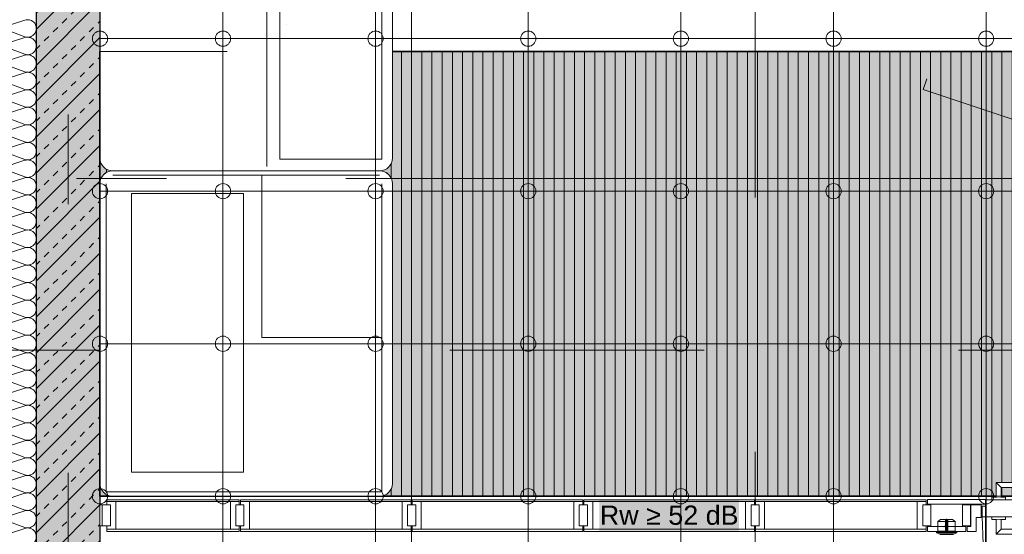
# Model space of a CAD drawing. Header units: metres. Extents: x -45 to 152, y -127 to 99.
# Tile 22 of 256: x -39.34 to -35.47, y -18.27 to -16.25. Entities that reach past the tile are written whole.
import ezdxf

# ---------------------------------------------------------------- set-up
doc = ezdxf.new("R2010")
doc.units = ezdxf.units.M
doc.header["$PDMODE"] = 1
doc.header["$PDSIZE"] = -2
for name, pattern in [('Achsen 01', [5.291531, 3.175, -1.058062, 0.352704, -0.705764]), ('gestrichelt - 01', [2, 1, -1]), ('ISO-07 Punktiert', [0.889, 0.127, -0.762]), ('Raster 01', [2, 1, -1]), ('VW-01 Strichlinie kurz', [2, 1, -1])]:
    doc.linetypes.add(name, pattern=pattern)
doc.layers.get('0').update_dxf_attribs({"lineweight": 25})
for name, color, linetype, lineweight, true_color in [('013_Beton und Stahlbetonarbeiten-000 Sichtbeton-331 tragende Au', 5, 'Continuous', 5, 0x0000ff), ('014_Fassadenarbeiten-330 mineralische Dämmung', 7, 'Continuous', 9, 0x666666), ('031_Metallbauarbeiten-350 Lamellendecke DS', 7, 'Continuous', 35, 0x666666), ('ACTES-Einrichtung Aufsicht.', 7, 'Continuous', 9, 0xa6a6a6), ('AV1-Achsen', 1, 'Achsen 01', 18, 0xff0000), ('AV1-Bewegungsfläche', 7, 'gestrichelt - 01', 9, 0xd9d9d9), ('AV1-Raster', 7, 'Raster 01', 9, 0xa6a6a6)]:
    doc.layers.add(name, color=color, linetype=linetype, lineweight=lineweight, true_color=true_color)
for name, color, linetype, lineweight in [('013_Beton und Stahlbetonarbeiten-000 Unterzüge', 7, 'ISO-07 Punktiert', 13), ('013_Beton und Stahlbetonarbeiten-330 Außenwände', 7, 'Continuous', 25), ('027_Tischlerarbeiten-340 Innentüren', 7, 'Continuous', 9), ('036_Bodenbelagarbeiten-350 Doppelbodenelement', 7, 'Continuous', 9), ('_1.35m (3D)', 7, 'Continuous', 9), ('_GRU (2D)', 7, 'Continuous', 9), ('_OG 2 (2D)', 7, 'Continuous', 9), ('_OG 2 - DS (2D)', 7, 'Continuous', 9), ('AV1-Akustikvorgaben-Trennwände', 7, 'Continuous', 5), ('AV1-Schnitt Achsen', 7, 'Achsen 01', 18), ('Bemaßung-Bemaßung', 7, 'Continuous', 9), ('Keine', 7, 'Continuous', 9)]:
    doc.layers.add(name, color=color, linetype=linetype, lineweight=lineweight)
doc.layers.get('0').freeze()
doc.styles.add('Arial', font='arial.ttf')
doc.dimstyles.new('COE 50', dxfattribs={"dimtxt": 126.090495, "dimasz": 0.001414, "dimexe": 0.001, "dimexo": 0.01, "dimgap": 0.001, "dimtad": 1, "dimdec": 3, "dimtxsty": 'Arial', "dimblk": 'VW_SLASH-4', "dimblk1": 'VW_SLASH-4', "dimblk2": 'VW_SLASH-4', "dimcen": 0, "dimadec": 3, "dimazin": 0, "dimtfac": 0.8, "dimtdec": 3, "dimtix": 1, "dimtmove": 0, "dimatfit": 0, "dimldrblk": 'VW_SLASH-3', "dimfxl": 0.002, "dimfxlon": 1, "dimfrac": 2, "dimtolj": 1, "dimarcsym": 0})

# ---------------------------------------------------------------- blocks, each defined once
blk = doc.blocks.new('Group-2')
at = {"layer": 'AV1-Raster'}
for p, q in [((-37.8, -22.95), (-37.8, 1.35)), ((-36.45, -22.95), (-36.45, 1.35)), ((1.35, -17.55), (-40.5, -17.55))]:
    blk.add_line(p, q, dxfattribs=at)
blk = doc.blocks.new('1.35m (3D)')
at = {"layer": 'AV1-Raster', "color": 7}
blk.add_blockref('Group-2', (0, 0), dxfattribs=at)
blk = doc.blocks.new('OG 2 - DS (2D)')
at = {"layer": '031_Metallbauarbeiten-350 Lamellendecke DS', "linetype": 'Continuous', "lineweight": 0, "transparency": 33554508}
for color in [254, 190]:
    blk.add_hatch(color=color, dxfattribs=at).paths.add_polyline_path([(-39.025, -16.375), (-23.075, -16.375), (-23.075, -18.125), (-39.025, -18.125)])
at = {"layer": '031_Metallbauarbeiten-350 Lamellendecke DS', "linetype": 'Continuous', "lineweight": 9, "transparency": 33554508}
h = blk.add_hatch(dxfattribs=at)
h.set_pattern_fill('Lamellendecke', color=252, style=0, pattern_type=2)
h.set_pattern_definition([(90, (0, 0), (0.04, 0), [])])
h.paths.add_polyline_path([(-39.025, -16.375), (-23.075, -16.375), (-23.075, -18.125), (-39.025, -18.125)])
at = {"layer": '031_Metallbauarbeiten-350 Lamellendecke DS', "flags": 128}
blk.add_lwpolyline([(-39.025, -16.375), (-23.075, -16.375), (-23.075, -18.125), (-39.025, -18.125)], close=True, dxfattribs=at)
at = {"layer": '031_Metallbauarbeiten-350 Lamellendecke DS', "color": 251, "linetype": 'Continuous', "lineweight": 35, "transparency": 33554687, "flags": 128}
blk.add_lwpolyline([(-39.025, -16.375), (-23.075, -16.375), (-23.075, -18.125), (-39.025, -18.125)], close=True, dxfattribs=at)
blk = doc.blocks.new('Group-94')
at = {"color": 255, "transparency": 33554559}
blk.add_wipeout([(-38.975, -16.845), (-38.9848, -16.846), (-38.9941, -16.8488), (-39.0028, -16.8534), (-39.0104, -16.8596), (-39.0166, -16.8672), (-39.0212, -16.8759), (-39.024, -16.8852), (-39.025, -16.895), (-39.025, -18.075), (-39.024, -18.0848), (-39.0212, -18.0941), (-39.0166, -18.1028), (-39.0104, -18.1104), (-39.0028, -18.1166), (-38.9941, -18.1212), (-38.9848, -18.124), (-38.975, -18.125), (-37.9258, -18.125), (-37.9161, -18.124), (-37.9067, -18.1212), (-37.8981, -18.1166), (-37.8905, -18.1104), (-37.8843, -18.1028), (-37.8797, -18.0941), (-37.8768, -18.0848), (-37.8758, -18.075), (-37.8758, -16.895), (-37.8768, -16.8852), (-37.8797, -16.8759), (-37.8843, -16.8672), (-37.8905, -16.8596), (-37.8981, -16.8534), (-37.9067, -16.8488), (-37.9161, -16.846), (-37.9258, -16.845)], dxfattribs=at).dxf.layer = 'ACTES-Einrichtung Aufsicht.'
at = {"layer": 'ACTES-Einrichtung Aufsicht.'}
blk.add_line((-39.025, -18.075), (-39.025, -16.895), dxfattribs=at)
at = {"layer": 'ACTES-Einrichtung Aufsicht.', "flags": 128}
blk.add_lwpolyline([(-38.975, -16.845, 0.414214), (-39.025, -16.895), (-39.025, -18.075, 0.414214), (-38.975, -18.125), (-37.9258, -18.125, 0.414214), (-37.8758, -18.075), (-37.8758, -16.895, 0.414214), (-37.9258, -16.845)], format="xyb", close=True, dxfattribs=at)
at = {"color": 255, "transparency": 33554559}
blk.add_wipeout([(-39.001, -18.108), (-39.001, -16.862), (-37.9177, -16.862), (-37.9177, -18.108)], dxfattribs=at).dxf.layer = 'ACTES-Einrichtung Aufsicht.'
at = {"layer": 'ACTES-Einrichtung Aufsicht.', "flags": 128}
blk.add_lwpolyline([(-39.001, -18.108), (-39.001, -16.862), (-37.9177, -16.862), (-37.9177, -18.108)], close=True, dxfattribs=at)
at = {"color": 255, "transparency": 33554559}
for points in [[(-39.025, -16.895), (-39.024, -16.8852), (-39.0212, -16.8759), (-39.0166, -16.8672), (-39.0104, -16.8596), (-39.0028, -16.8534), (-38.9941, -16.8488), (-38.9848, -16.846), (-38.975, -16.845), (-38.975, -16.895)], [(-38.3888, -17.501), (-38.3888, -16.862), (-37.9177, -16.862), (-37.9177, -17.501)], [(-38.9018, -18.0305), (-38.9018, -16.9338), (-38.4608, -16.9338), (-38.4608, -18.0305)]]:
    blk.add_wipeout(points, dxfattribs=at).dxf.layer = 'ACTES-Einrichtung Aufsicht.'
at = {"layer": 'ACTES-Einrichtung Aufsicht.', "flags": 128}
for points in [[(-38.3888, -17.501), (-38.3888, -16.862), (-37.9177, -16.862), (-37.9177, -17.501)], [(-38.9018, -18.0305), (-38.9018, -16.9338), (-38.4608, -16.9338), (-38.4608, -18.0305)]]:
    blk.add_lwpolyline(points, close=True, dxfattribs=at)
at = {"layer": 'ACTES-Einrichtung Aufsicht.'}
blk.add_arc((-38.975, -16.895), 0.05, 90, 180, dxfattribs=at)
at = {"color": 255, "transparency": 33554559}
blk.add_wipeout([(-37.9258, -16.845), (-37.9161, -16.846), (-37.9067, -16.8488), (-37.8981, -16.8534), (-37.8905, -16.8596), (-37.8843, -16.8672), (-37.8797, -16.8759), (-37.8768, -16.8852), (-37.8758, -16.895), (-37.9258, -16.895)], dxfattribs=at).dxf.layer = 'ACTES-Einrichtung Aufsicht.'
at = {"layer": 'ACTES-Einrichtung Aufsicht.'}
blk.add_line((-37.8758, -16.895), (-37.8758, -18.075), dxfattribs=at)
blk.add_arc((-37.9258, -16.895), 0.05, 0, 90, dxfattribs=at)
at = {"color": 255, "transparency": 33554559}
blk.add_wipeout([(-38.975, -16.172), (-38.9848, -16.173), (-38.9941, -16.1758), (-39.0028, -16.1804), (-39.0104, -16.1866), (-39.0166, -16.1942), (-39.0212, -16.2029), (-39.024, -16.2122), (-39.025, -16.222), (-39.025, -16.795), (-39.024, -16.8048), (-39.0212, -16.8141), (-39.0166, -16.8228), (-39.0104, -16.8304), (-39.0028, -16.8366), (-38.9941, -16.8412), (-38.9848, -16.844), (-38.975, -16.845), (-37.9258, -16.845), (-37.9161, -16.844), (-37.9067, -16.8412), (-37.8981, -16.8366), (-37.8905, -16.8304), (-37.8843, -16.8228), (-37.8797, -16.8141), (-37.8768, -16.8048), (-37.8758, -16.795), (-37.8758, -16.222), (-37.8768, -16.2122), (-37.8797, -16.2029), (-37.8843, -16.1942), (-37.8905, -16.1866), (-37.8981, -16.1804), (-37.9067, -16.1758), (-37.9161, -16.173), (-37.9258, -16.172)], dxfattribs=at).dxf.layer = 'ACTES-Einrichtung Aufsicht.'
at = {"layer": 'ACTES-Einrichtung Aufsicht.'}
blk.add_line((-38.3698, -16.828), (-38.3698, -16.189), dxfattribs=at)
at = {"layer": 'ACTES-Einrichtung Aufsicht.', "flags": 128}
blk.add_lwpolyline([(-38.975, -16.172, 0.414214), (-39.025, -16.222), (-39.025, -16.795, 0.414214), (-38.975, -16.845), (-37.9258, -16.845, 0.414214), (-37.8758, -16.795), (-37.8758, -16.222, 0.414214), (-37.9258, -16.172)], format="xyb", close=True, dxfattribs=at)
at = {"color": 255, "transparency": 33554559}
blk.add_wipeout([(-38.3187, -16.799), (-38.3187, -16.218), (-37.9177, -16.218), (-37.9177, -16.799)], dxfattribs=at).dxf.layer = 'ACTES-Einrichtung Aufsicht.'
at = {"layer": 'ACTES-Einrichtung Aufsicht.'}
blk.add_line((-38.2906, -16.2705), (-38.2908, -16.2705), dxfattribs=at)
at = {"layer": 'ACTES-Einrichtung Aufsicht.', "flags": 128}
blk.add_lwpolyline([(-38.3187, -16.799), (-38.3187, -16.218), (-37.9177, -16.218), (-37.9177, -16.799)], close=True, dxfattribs=at)
blk = doc.blocks.new('Group-95')
at = {"layer": 'AV1-Bewegungsfläche', "color": 9, "flags": 128}
blk.add_lwpolyline([(-33.8668, -17.1674), (-33.5499, -16.2189, 0.063875), (-34.4696, -15.7745, 0.008083), (-34.592, -15.7358, 0.055453), (-35.4654, -15.5771), (-35.7221, -16.3246), (-35.7891, -16.5251)], format="xyb", close=True, dxfattribs=at)
blk = doc.blocks.new('Group-101')
at = {"layer": 'ACTES-Einrichtung Aufsicht.'}
blk.add_blockref('Group-95', (0, 0), dxfattribs=at)
at = {"layer": 'ACTES-Einrichtung Aufsicht.', "color": 7}
blk.add_blockref('Group-94', (0, 0), dxfattribs=at)
blk = doc.blocks.new('Group-184')
at = {"layer": '014_Fassadenarbeiten-330 mineralische Dämmung', "transparency": 33554687, "flags": 128}
for points in [[(-18.317, 39.32, 1.372583), (-18.2514, 39.32), (-18.2803, 39.41, -1.372995)], [(-18.2148, 39.41), (-18.248, 39.32, 1.372583), (-18.1825, 39.32), (-18.2114, 39.41, -1.372995)], [(-18.1458, 39.41), (-18.1791, 39.32, 1.372583), (-18.1135, 39.32), (-18.1424, 39.41, -1.372995)], [(-18.0769, 39.41), (-18.1101, 39.32, 1.372583), (-18.0446, 39.32), (-18.0735, 39.41, -1.372995)], [(-18.0079, 39.41), (-18.0412, 39.32, 1.372583), (-17.9756, 39.32), (-18.0046, 39.41, -1.372995)], [(-17.939, 39.41), (-17.9723, 39.32, 1.372583), (-17.9067, 39.32), (-17.9356, 39.41, -1.372995)], [(-17.87, 39.41), (-17.9033, 39.32, 1.372583), (-17.8377, 39.32), (-17.8667, 39.41, -1.372995)], [(-17.8011, 39.41), (-17.8344, 39.32, 1.372583), (-17.7688, 39.32), (-17.7977, 39.41, -1.372995)], [(-17.7322, 39.41), (-17.7654, 39.32, 1.372583), (-17.6999, 39.32), (-17.7288, 39.41, -1.372995)], [(-17.6632, 39.41), (-17.6965, 39.32, 1.372583), (-17.6309, 39.32), (-17.6598, 39.41, -1.372995)], [(-17.5943, 39.41), (-17.6275, 39.32, 1.372583), (-17.562, 39.32), (-17.5909, 39.41, -1.372995)], [(-17.5253, 39.41), (-17.5586, 39.32, 1.372583), (-17.493, 39.32), (-17.5219, 39.41, -1.372995)], [(-17.4564, 39.41), (-17.4896, 39.32, 1.372583), (-17.4241, 39.32), (-17.453, 39.41, -1.372995)], [(-17.3874, 39.41), (-17.4207, 39.32, 1.372583), (-17.3551, 39.32), (-17.3841, 39.41, -1.372995)], [(-17.3185, 39.41), (-17.3518, 39.32, 1.372583), (-17.2862, 39.32), (-17.3151, 39.41, -1.372995)], [(-17.2495, 39.41), (-17.2828, 39.32, 1.372583), (-17.2172, 39.32), (-17.2462, 39.41, -1.372995)], [(-17.1806, 39.41), (-17.2139, 39.32, 1.372583), (-17.1483, 39.32), (-17.1772, 39.41, -1.372995)], [(-17.1116, 39.41), (-17.1449, 39.32, 1.372583), (-17.0793, 39.32), (-17.1083, 39.41, -1.372995)], [(-17.0427, 39.41), (-17.076, 39.32, 1.372583), (-17.0104, 39.32), (-17.0393, 39.41, -1.372995)], [(-16.9738, 39.41), (-17.007, 39.32, 1.372583), (-16.9415, 39.32), (-16.9704, 39.41, -1.372995)], [(-16.9048, 39.41), (-16.9381, 39.32, 1.372583), (-16.8725, 39.32), (-16.9014, 39.41, -1.372995)], [(-16.8359, 39.41), (-16.8691, 39.32, 1.372583), (-16.8036, 39.32), (-16.8325, 39.41, -1.372995)], [(-16.7669, 39.41), (-16.8002, 39.32, 1.372583), (-16.7346, 39.32), (-16.7635, 39.41, -1.372995)], [(-16.698, 39.41), (-16.7313, 39.32, 1.372583), (-16.6657, 39.32), (-16.6946, 39.41, -1.372995)], [(-16.629, 39.41), (-16.6623, 39.32, 1.372583), (-16.5967, 39.32), (-16.6257, 39.41, -1.372995)], [(-16.5601, 39.41), (-16.5934, 39.32, 1.372583), (-16.5278, 39.32), (-16.5567, 39.41, -1.372995)], [(-16.4911, 39.41), (-16.5244, 39.32, 1.372583), (-16.4588, 39.32), (-16.4878, 39.41, -1.372995)], [(-16.4222, 39.41), (-16.4555, 39.32, 1.372583), (-16.3899, 39.32), (-16.4188, 39.41, -1.372995)], [(-16.3533, 39.41), (-16.3865, 39.32, 1.372583), (-16.321, 39.32), (-16.3499, 39.41, -1.372995)], [(-16.4555, 39.32, 0.324435), (-16.4429, 39.2816, 0.324435), (-16.4025, 39.2816, 0.324435), (-16.3899, 39.32), (-16.4188, 39.41, -0.324488)], [(-16.3533, 39.41), (-16.3865, 39.32, 0.324435), (-16.374, 39.2816, 0.324435), (-16.3335, 39.2816, 0.324435), (-16.321, 39.32), (-16.3499, 39.41, -0.324488)], [(-16.2843, 39.41), (-16.3176, 39.32, 0.324435), (-16.305, 39.2816, 0.324435), (-16.2646, 39.2816, 0.324435), (-16.252, 39.32), (-16.2809, 39.41, -0.324488)]]:
    blk.add_lwpolyline(points, format="xyb", dxfattribs=at)
blk = doc.blocks.new('Group-185')
at = {"layer": '014_Fassadenarbeiten-330 mineralische Dämmung', "transparency": 33554687}
blk.add_blockref('Group-184', (0, 0), dxfattribs=at)
blk = doc.blocks.new('Parametric Object-24')
at = {"layer": '014_Fassadenarbeiten-330 mineralische Dämmung', "color": 7, "transparency": 33554687}
blk.add_blockref('Group-185', (0, 0), dxfattribs=at)
at = {"layer": '014_Fassadenarbeiten-330 mineralische Dämmung', "color": 0, "flags": 1}
for tag in ['IFC_UUID', 'instanceID', 'prm0_name', 'prm0_type', 'prm0_value', 'prm1_name', 'prm1_type', 'prm1_value', 'prm2_name', 'prm2_type', 'prm2_value', 'prm3_name', 'prm3_type', 'prm3_value', 'prm4_name', 'prm4_type', 'prm4_value', 'prm5_name', 'prm5_type', 'prm5_value', 'prm6_name', 'prm6_type', 'prm6_value']:
    blk.add_attdef(tag, (-39.4631, -21.9098), '', height=0.00018, dxfattribs=at)
blk = doc.blocks.new('VW_SLASH-4')
at = {"color": 0, "linetype": 'ByBlock', "lineweight": -2, "transparency": 16777216}
blk.add_line((0, 0), (-1, 0), dxfattribs=at)
at = {"color": 0, "linetype": 'Continuous', "lineweight": 15, "transparency": 16777216, "flags": 128}
blk.add_lwpolyline([(0.5, 0.5), (-0.5, -0.5)], dxfattribs=at)
blk = doc.blocks.new('*D682')
at = {"layer": 'Bemaßung-Bemaßung', "color": 0, "linetype": 'Continuous', "lineweight": -2}
for p, q in [((-40.225, -18.275), (-40.375, -18.275)), ((-40.325, -18.3457), (-40.325, -21.4043)), ((-40.225, -21.475), (-40.375, -21.475))]:
    blk.add_line(p, q, dxfattribs=at)
at = {"layer": 'Defpoints', "color": 0}
for p in [(-38.95, -18.275), (-40.325, -21.475), (-39.025, -21.475)]:
    blk.add_point(p, dxfattribs=at)
at = {"layer": 'Bemaßung-Bemaßung', "color": 0, "lineweight": -2, "xscale": 0.070693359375, "yscale": 0.070693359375, "zscale": 0.070693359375}
for p, rotation in [((-40.325, -18.275), 90), ((-40.325, -21.475), 270)]:
    blk.add_blockref('VW_SLASH-4', p, dxfattribs=dict(at, rotation=rotation))
at = {"layer": 'Bemaßung-Bemaßung', "color": 0, "insert": (-40.4356, -19.875), "char_height": 0.10087, "attachment_point": 5, "rotation": 90, "style": 'Arial'}
blk.add_mtext('\\A1;3,20', dxfattribs=at)
blk = doc.blocks.new('VW_SLASH-3')
at = {"color": 0, "linetype": 'ByBlock', "lineweight": -2, "transparency": 16777216}
blk.add_line((0, 0), (-1, 0), dxfattribs=at)
at = {"color": 0, "linetype": 'Continuous', "lineweight": 15, "transparency": 16777216, "flags": 128}
blk.add_lwpolyline([(0.5, 0.5), (-0.5, -0.5)], dxfattribs=at)
blk = doc.blocks.new('Group-661')
at = {"color": 255, "lineweight": 13}
blk.add_wipeout([(-35.5568, -18.2065), (-35.5575, -18.2058), (-35.5575, -18.1652), (-35.5568, -18.1645), (-35.5425, -18.1645), (-35.5425, -18.1392), (-35.5418, -18.1385), (-34.5022, -18.1385), (-34.5015, -18.1392), (-34.5015, -18.1645), (-34.4872, -18.1645), (-34.4865, -18.1652), (-34.4865, -18.2058), (-34.4872, -18.2065)], dxfattribs=at).dxf.layer = '027_Tischlerarbeiten-340 Innentüren'
at = {"layer": '027_Tischlerarbeiten-340 Innentüren', "color": 7, "lineweight": 13, "flags": 128}
blk.add_lwpolyline([(-35.5568, -18.2065), (-35.5575, -18.2058), (-35.5575, -18.1652), (-35.5568, -18.1645), (-35.5425, -18.1645), (-35.5425, -18.1392), (-35.5418, -18.1385), (-34.5022, -18.1385), (-34.5015, -18.1392), (-34.5015, -18.1645), (-34.4872, -18.1645), (-34.4865, -18.1652), (-34.4865, -18.2058), (-34.4872, -18.2065)], close=True, dxfattribs=at)
blk = doc.blocks.new('Group-662')
at = {"color": 255, "linetype": 'Continuous', "lineweight": 13}
for points in [[(-35.519, -18.1385), (-35.466, -18.1385), (-35.466, -18.129), (-35.519, -18.129)], [(-35.519, -18.2065), (-35.466, -18.2065), (-35.466, -18.216), (-35.519, -18.216)]]:
    blk.add_wipeout(points, dxfattribs=at).dxf.layer = '027_Tischlerarbeiten-340 Innentüren'
at = {"layer": '027_Tischlerarbeiten-340 Innentüren', "color": 8, "linetype": 'Continuous', "lineweight": 13, "flags": 128}
for points in [[(-35.519, -18.1385), (-35.466, -18.1385), (-35.466, -18.129), (-35.519, -18.129)], [(-35.519, -18.2065), (-35.466, -18.2065), (-35.466, -18.216), (-35.519, -18.216)]]:
    blk.add_lwpolyline(points, close=True, dxfattribs=at)
at = {"color": 255, "linetype": 'Continuous', "lineweight": 13}
for points in [[(-35.4825, -18.1286), (-35.4825, -18.0905), (-35.3625, -18.0905), (-35.3625, -18.0705), (-35.5025, -18.0705), (-35.5025, -18.1286)], [(-35.4825, -18.2165), (-35.4825, -18.2545), (-35.3625, -18.2545), (-35.3625, -18.2745), (-35.5025, -18.2745), (-35.5025, -18.2165)]]:
    blk.add_wipeout(points, dxfattribs=at).dxf.layer = '027_Tischlerarbeiten-340 Innentüren'
at = {"layer": '027_Tischlerarbeiten-340 Innentüren', "color": 8, "linetype": 'Continuous', "lineweight": 13}
for p, q in [((-35.5025, -18.0705), (-35.4825, -18.0905)), ((-35.5025, -18.2745), (-35.4825, -18.2545))]:
    blk.add_line(p, q, dxfattribs=at)
at = {"layer": '027_Tischlerarbeiten-340 Innentüren', "color": 8, "linetype": 'Continuous', "lineweight": 13, "flags": 128}
for points in [[(-35.4825, -18.1286), (-35.4825, -18.0905), (-35.3625, -18.0905), (-35.3625, -18.0705), (-35.5025, -18.0705), (-35.5025, -18.1286)], [(-35.4825, -18.2165), (-35.4825, -18.2545), (-35.3625, -18.2545), (-35.3625, -18.2745), (-35.5025, -18.2745), (-35.5025, -18.2165)]]:
    blk.add_lwpolyline(points, dxfattribs=at)
blk = doc.blocks.new('Group-663')
at = {"layer": '027_Tischlerarbeiten-340 Innentüren', "color": 8, "lineweight": 13}
for p, q in [((-35.702, -18.2242), (-35.731, -18.2242)), ((-35.6958, -18.2152), (-35.6983, -18.2152)), ((-35.663, -18.2242), (-35.692, -18.2242)), ((-35.657, -18.267), (-35.737, -18.267))]:
    blk.add_line(p, q, dxfattribs=at)
at = {"layer": '027_Tischlerarbeiten-340 Innentüren', "color": 8, "lineweight": 13, "flags": 128}
for points in [[(-35.663, -18.2622), (-35.663, -18.2242), (-35.6735, -18.216), (-35.7205, -18.216), (-35.731, -18.2242), (-35.731, -18.2622)], [(-35.6988, -18.2425), (-35.6988, -18.242), (-35.6953, -18.242), (-35.6953, -18.2425)]]:
    blk.add_lwpolyline(points, dxfattribs=at)
for points in [[(-35.6577, -18.2685, 0.251782), (-35.657, -18.2672), (-35.657, -18.264, 0.414214), (-35.658, -18.263), (-35.736, -18.263, 0.414214), (-35.737, -18.264), (-35.737, -18.267), (-35.737, -18.2672, 0.251782), (-35.7363, -18.2685, 0.11612), (-35.724, -18.273), (-35.67, -18.273, 0.11612)], [(-35.723, -18.273), (-35.723, -18.2735, 0.414214), (-35.7215, -18.275, 0.040816), (-35.6725, -18.275, 0.414214), (-35.671, -18.2735), (-35.671, -18.273)]]:
    blk.add_lwpolyline(points, format="xyb", close=True, dxfattribs=at)
at = {"color": 255, "lineweight": 13}
blk.add_wipeout([(-35.7323, -18.263), (-35.7323, -18.2622), (-35.6618, -18.2622), (-35.6618, -18.263)], dxfattribs=at).dxf.layer = '027_Tischlerarbeiten-340 Innentüren'
at = {"layer": '027_Tischlerarbeiten-340 Innentüren', "color": 8, "lineweight": 13}
for p, q in [((-35.692, -18.257), (-35.692, -18.216)), ((-35.701, -18.258), (-35.693, -18.258)), ((-35.6995, -18.2622), (-35.6995, -18.261)), ((-35.6995, -18.261), (-35.6945, -18.261)), ((-35.6945, -18.2622), (-35.6995, -18.2622)), ((-35.6992, -18.262), (-35.6992, -18.262)), ((-35.6985, -18.2627), (-35.6979, -18.2617)), ((-35.698, -18.2608), (-35.6983, -18.2605)), ((-35.696, -18.2605), (-35.6983, -18.2605)), ((-35.698, -18.2608), (-35.698, -18.2609)), ((-35.698, -18.2608), (-35.698, -18.2608)), ((-35.6979, -18.2617), (-35.697, -18.2614)), ((-35.6971, -18.2617), (-35.6972, -18.2615)), ((-35.6972, -18.2626), (-35.6971, -18.2617)), ((-35.6972, -18.2629), (-35.6972, -18.2626)), ((-35.6968, -18.2626), (-35.6972, -18.2626)), ((-35.6971, -18.2617), (-35.6969, -18.2617)), ((-35.697, -18.2614), (-35.6961, -18.2617)), ((-35.6969, -18.2617), (-35.6968, -18.2615)), ((-35.6969, -18.2617), (-35.6968, -18.2622)), ((-35.6968, -18.2622), (-35.6968, -18.2626)), ((-35.6968, -18.2626), (-35.6968, -18.2629)), ((-35.6961, -18.2617), (-35.6955, -18.2627)), ((-35.6958, -18.2605), (-35.696, -18.2608)), ((-35.6958, -18.2605), (-35.696, -18.2605)), ((-35.696, -18.2608), (-35.696, -18.2609)), ((-35.6945, -18.261), (-35.6945, -18.2622))]:
    blk.add_line(p, q, dxfattribs=at)
at = {"layer": '027_Tischlerarbeiten-340 Innentüren', "color": 8, "lineweight": 13, "flags": 128}
blk.add_lwpolyline([(-35.702, -18.216), (-35.702, -18.257, 0.414214), (-35.701, -18.258)], format="xyb", dxfattribs=at)
for points in [[(-35.6983, -18.2605), (-35.6983, -18.2605), (-35.6983, -18.2605), (-35.6983, -18.2605), (-35.6983, -18.2605), (-35.6983, -18.2152), (-35.6983, -18.2152), (-35.698, -18.215), (-35.697, -18.215), (-35.696, -18.215), (-35.6958, -18.2152), (-35.6958, -18.2152), (-35.6958, -18.2605), (-35.6958, -18.2605), (-35.6958, -18.2605), (-35.6958, -18.2605), (-35.6958, -18.2605)], [(-35.698, -18.2608), (-35.698, -18.2608), (-35.698, -18.2608), (-35.698, -18.215), (-35.698, -18.215), (-35.698, -18.215), (-35.698, -18.215), (-35.698, -18.215)], [(-35.696, -18.2608), (-35.696, -18.2608), (-35.696, -18.2608), (-35.696, -18.215), (-35.696, -18.215), (-35.696, -18.215), (-35.696, -18.215), (-35.696, -18.215)], [(-35.7323, -18.263), (-35.7323, -18.2622), (-35.6618, -18.2622), (-35.6618, -18.263)]]:
    blk.add_lwpolyline(points, dxfattribs=at)
blk.add_lwpolyline([(-35.6948, -18.2425), (-35.7045, -18.2425, 0.080609), (-35.7055, -18.2427), (-35.7078, -18.2434), (-35.7073, -18.2448), (-35.705, -18.2441, -0.080609), (-35.7045, -18.244), (-35.6948, -18.244)], format="xyb", close=True, dxfattribs=at)
at = {"layer": '027_Tischlerarbeiten-340 Innentüren', "color": 8, "lineweight": 13}
for centre, radius, start, end in [((-35.697, -18.2579), 0.005, 240, 267.6857), ((-35.6981, -18.2609), 0.000104, 269.9984, 359.9995), ((-35.697, -18.2579), 0.005, 272.3142, 300), ((-35.6959, -18.2609), 0.000104, 180.0005, 269.998), ((-35.693, -18.257), 0.001, 270, 0)]:
    blk.add_arc(centre, radius, start, end, dxfattribs=at)
blk = doc.blocks.new('Group-672')
at = {"layer": '027_Tischlerarbeiten-340 Innentüren', "color": 7}
blk.add_blockref('Group-661', (0, 0), dxfattribs=at)
at = {"color": 255, "linetype": 'Continuous', "lineweight": 5, "transparency": 33554687}
for points in [[(-38.9627, -18.255), (-38.9977, -18.255), (-38.9977, -18.145), (-38.9627, -18.145)], [(-37.8023, -18.255), (-37.8373, -18.255), (-37.8373, -18.145), (-37.8023, -18.145)], [(-36.4523, -18.145), (-37.1229, -18.145), (-37.1229, -18.139), (-36.4523, -18.139)], [(-36.4523, -18.263), (-37.1229, -18.263), (-37.1229, -18.255), (-36.4523, -18.255)]]:
    blk.add_wipeout(points, dxfattribs=at).dxf.layer = '027_Tischlerarbeiten-340 Innentüren'
at = {"color": 255, "linetype": 'Continuous', "lineweight": 13, "transparency": 33554687}
blk.add_wipeout([(-35.603, -18.241), (-35.635, -18.241), (-35.635, -18.159), (-35.603, -18.159)], dxfattribs=at).dxf.layer = '027_Tischlerarbeiten-340 Innentüren'
at = {"layer": '027_Tischlerarbeiten-340 Innentüren', "color": 7, "linetype": 'Continuous', "lineweight": 5, "transparency": 33554687, "flags": 128}
for points in [[(-38.9627, -18.255), (-38.9977, -18.255), (-38.9977, -18.145), (-38.9627, -18.145)], [(-37.8023, -18.255), (-37.8373, -18.255), (-37.8373, -18.145), (-37.8023, -18.145)], [(-36.4523, -18.145), (-37.1229, -18.145), (-37.1229, -18.139), (-36.4523, -18.139)], [(-36.4523, -18.263), (-37.1229, -18.263), (-37.1229, -18.255), (-36.4523, -18.255)]]:
    blk.add_lwpolyline(points, close=True, dxfattribs=at)
at = {"layer": '027_Tischlerarbeiten-340 Innentüren', "color": 7, "linetype": 'Continuous', "lineweight": 13, "transparency": 33554687, "flags": 128}
blk.add_lwpolyline([(-35.603, -18.241), (-35.635, -18.241), (-35.635, -18.159), (-35.603, -18.159)], close=True, dxfattribs=at)
at = {"layer": '027_Tischlerarbeiten-340 Innentüren', "color": 8}
blk.add_blockref('Group-662', (0, 0), dxfattribs=at)
at = {"color": 255, "linetype": 'Continuous', "lineweight": 5, "transparency": 33554687}
for points in [[(-37.8023, -18.145), (-38.4727, -18.145), (-38.4727, -18.139), (-37.8023, -18.139)], [(-36.4523, -18.255), (-36.4873, -18.255), (-36.4873, -18.145), (-36.4523, -18.145)], [(-37.8023, -18.263), (-38.4727, -18.263), (-38.4727, -18.255), (-37.8023, -18.255)]]:
    blk.add_wipeout(points, dxfattribs=at).dxf.layer = '027_Tischlerarbeiten-340 Innentüren'
at = {"color": 255, "linetype": 'Continuous', "lineweight": 13, "transparency": 33554687}
for points in [[(-35.5447, -18.1565), (-35.7725, -18.1565), (-35.7725, -18.1375), (-35.5447, -18.1375)], [(-35.6215, -18.263), (-35.7725, -18.263), (-35.7725, -18.244), (-35.6215, -18.244)]]:
    blk.add_wipeout(points, dxfattribs=at).dxf.layer = '027_Tischlerarbeiten-340 Innentüren'
at = {"layer": '027_Tischlerarbeiten-340 Innentüren', "color": 7, "linetype": 'Continuous', "lineweight": 5, "transparency": 33554687, "flags": 128}
for points in [[(-37.8023, -18.145), (-38.4727, -18.145), (-38.4727, -18.139), (-37.8023, -18.139)], [(-36.4523, -18.255), (-36.4873, -18.255), (-36.4873, -18.145), (-36.4523, -18.145)], [(-37.8023, -18.263), (-38.4727, -18.263), (-38.4727, -18.255), (-37.8023, -18.255)]]:
    blk.add_lwpolyline(points, close=True, dxfattribs=at)
at = {"layer": '027_Tischlerarbeiten-340 Innentüren', "color": 7, "linetype": 'Continuous', "lineweight": 13, "transparency": 33554687, "flags": 128}
for points in [[(-35.5447, -18.1565), (-35.7725, -18.1565), (-35.7725, -18.1375), (-35.5447, -18.1375)], [(-35.6215, -18.263), (-35.7725, -18.263), (-35.7725, -18.244), (-35.6215, -18.244)]]:
    blk.add_lwpolyline(points, close=True, dxfattribs=at)
at = {"layer": '027_Tischlerarbeiten-340 Innentüren', "color": 7}
blk.add_blockref('Group-663', (0, 0), dxfattribs=at)
at = {"color": 255, "linetype": 'Continuous', "lineweight": 5, "transparency": 33554687}
for points in [[(-38.4773, -18.145), (-38.9977, -18.145), (-38.9977, -18.139), (-38.4773, -18.139)], [(-37.7627, -18.255), (-37.7977, -18.255), (-37.7977, -18.145), (-37.7627, -18.145)], [(-36.4129, -18.255), (-36.4479, -18.255), (-36.4479, -18.145), (-36.4129, -18.145)], [(-35.7773, -18.255), (-35.8123, -18.255), (-35.8123, -18.145), (-35.7773, -18.145)], [(-38.4773, -18.263), (-38.9977, -18.263), (-38.9977, -18.255), (-38.4773, -18.255)]]:
    blk.add_wipeout(points, dxfattribs=at).dxf.layer = '027_Tischlerarbeiten-340 Innentüren'
at = {"color": 255, "linetype": 'Continuous', "lineweight": 13, "transparency": 33554687}
blk.add_wipeout([(-35.581, -18.2085), (-35.581, -18.263), (-35.616, -18.263), (-35.616, -18.244), (-35.6025, -18.244), (-35.6025, -18.159), (-35.561, -18.159), (-35.561, -18.2085)], dxfattribs=at).dxf.layer = '027_Tischlerarbeiten-340 Innentüren'
at = {"layer": '027_Tischlerarbeiten-340 Innentüren', "color": 8, "linetype": 'gestrichelt - 01', "lineweight": 13, "transparency": 33554687}
blk.add_line((-35.5447, -18.1375), (-35.5447, -19.3017), dxfattribs=at)
at = {"layer": '027_Tischlerarbeiten-340 Innentüren', "color": 7, "linetype": 'Continuous', "lineweight": 5, "transparency": 33554687, "flags": 128}
for points in [[(-38.4773, -18.145), (-38.9977, -18.145), (-38.9977, -18.139), (-38.4773, -18.139)], [(-37.7627, -18.255), (-37.7977, -18.255), (-37.7977, -18.145), (-37.7627, -18.145)], [(-36.4129, -18.255), (-36.4479, -18.255), (-36.4479, -18.145), (-36.4129, -18.145)], [(-35.7773, -18.255), (-35.8123, -18.255), (-35.8123, -18.145), (-35.7773, -18.145)], [(-38.4773, -18.263), (-38.9977, -18.263), (-38.9977, -18.255), (-38.4773, -18.255)]]:
    blk.add_lwpolyline(points, close=True, dxfattribs=at)
at = {"layer": '027_Tischlerarbeiten-340 Innentüren', "color": 7, "linetype": 'Continuous', "lineweight": 13, "transparency": 33554687, "flags": 128}
blk.add_lwpolyline([(-35.581, -18.2085), (-35.581, -18.263), (-35.616, -18.263), (-35.616, -18.244), (-35.6025, -18.244), (-35.6025, -18.159), (-35.561, -18.159), (-35.561, -18.2085)], close=True, dxfattribs=at)
at = {"layer": '027_Tischlerarbeiten-340 Innentüren', "color": 8, "linetype": 'gestrichelt - 01', "lineweight": 13, "transparency": 33554687}
blk.add_arc((-34.4787, -18.223), 1.0782, 179.0183, 266.8939, dxfattribs=at)
at = {"color": 255, "linetype": 'Continuous', "lineweight": 5, "transparency": 33554687}
for points in [[(-38.4773, -18.255), (-38.5123, -18.255), (-38.5123, -18.145), (-38.4773, -18.145)], [(-35.759, -18.2411), (-35.791, -18.2411), (-35.791, -18.1591), (-35.759, -18.1591)]]:
    blk.add_wipeout(points, dxfattribs=at).dxf.layer = '027_Tischlerarbeiten-340 Innentüren'
at = {"color": 255, "linetype": 'Continuous', "lineweight": 13, "transparency": 33554687}
for points in [[(-38.984, -18.241), (-39.016, -18.241), (-39.016, -18.159), (-38.984, -18.159)], [(-37.784, -18.241), (-37.816, -18.241), (-37.816, -18.159), (-37.784, -18.159)], [(-36.466, -18.241), (-36.466, -18.159), (-36.434, -18.159), (-36.434, -18.241)]]:
    blk.add_wipeout(points, dxfattribs=at).dxf.layer = '027_Tischlerarbeiten-340 Innentüren'
at = {"layer": '027_Tischlerarbeiten-340 Innentüren', "color": 7, "linetype": 'Continuous', "lineweight": 5, "transparency": 33554687, "flags": 128}
for points in [[(-38.4773, -18.255), (-38.5123, -18.255), (-38.5123, -18.145), (-38.4773, -18.145)], [(-35.759, -18.2411), (-35.791, -18.2411), (-35.791, -18.1591), (-35.759, -18.1591)]]:
    blk.add_lwpolyline(points, close=True, dxfattribs=at)
at = {"layer": '027_Tischlerarbeiten-340 Innentüren', "color": 7, "linetype": 'Continuous', "lineweight": 13, "transparency": 33554687, "flags": 128}
for points in [[(-38.984, -18.241), (-39.016, -18.241), (-39.016, -18.159), (-38.984, -18.159)], [(-37.784, -18.241), (-37.816, -18.241), (-37.816, -18.159), (-37.784, -18.159)], [(-36.466, -18.241), (-36.466, -18.159), (-36.434, -18.159), (-36.434, -18.241)]]:
    blk.add_lwpolyline(points, close=True, dxfattribs=at)
at = {"color": 255, "linetype": 'Continuous', "lineweight": 5, "transparency": 33554687}
for points in [[(-38.4377, -18.255), (-38.4727, -18.255), (-38.4727, -18.145), (-38.4377, -18.145)], [(-37.1273, -18.145), (-37.7977, -18.145), (-37.7977, -18.139), (-37.1273, -18.139)], [(-35.7773, -18.145), (-36.4479, -18.145), (-36.4479, -18.139), (-35.7773, -18.139)], [(-37.1273, -18.263), (-37.7977, -18.263), (-37.7977, -18.255), (-37.1273, -18.255)], [(-35.7773, -18.263), (-36.4479, -18.263), (-36.4479, -18.255), (-35.7773, -18.255)]]:
    blk.add_wipeout(points, dxfattribs=at).dxf.layer = '027_Tischlerarbeiten-340 Innentüren'
at = {"color": 255, "linetype": 'Continuous', "lineweight": 13, "transparency": 33554687}
blk.add_wipeout([(-39.016, -18.241), (-39.025, -18.241), (-39.025, -18.159), (-39.016, -18.159)], dxfattribs=at).dxf.layer = '027_Tischlerarbeiten-340 Innentüren'
at = {"layer": '027_Tischlerarbeiten-340 Innentüren', "color": 7, "linetype": 'Continuous', "lineweight": 5, "transparency": 33554687, "flags": 128}
for points in [[(-38.4377, -18.255), (-38.4727, -18.255), (-38.4727, -18.145), (-38.4377, -18.145)], [(-37.1273, -18.145), (-37.7977, -18.145), (-37.7977, -18.139), (-37.1273, -18.139)], [(-35.7773, -18.145), (-36.4479, -18.145), (-36.4479, -18.139), (-35.7773, -18.139)], [(-37.1273, -18.263), (-37.7977, -18.263), (-37.7977, -18.255), (-37.1273, -18.255)], [(-35.7773, -18.263), (-36.4479, -18.263), (-36.4479, -18.255), (-35.7773, -18.255)]]:
    blk.add_lwpolyline(points, close=True, dxfattribs=at)
at = {"layer": '027_Tischlerarbeiten-340 Innentüren', "color": 7, "linetype": 'Continuous', "lineweight": 13, "transparency": 33554687, "flags": 128}
blk.add_lwpolyline([(-39.016, -18.241), (-39.025, -18.241), (-39.025, -18.159), (-39.016, -18.159)], close=True, dxfattribs=at)
at = {"color": 255, "linetype": 'Continuous', "lineweight": 5, "transparency": 33554687}
blk.add_wipeout([(-37.1273, -18.255), (-37.1623, -18.255), (-37.1623, -18.145), (-37.1273, -18.145)], dxfattribs=at).dxf.layer = '027_Tischlerarbeiten-340 Innentüren'
at = {"color": 255, "linetype": 'Continuous', "lineweight": 13, "transparency": 33554687}
blk.add_wipeout([(-38.459, -18.241), (-38.491, -18.241), (-38.491, -18.159), (-38.459, -18.159)], dxfattribs=at).dxf.layer = '027_Tischlerarbeiten-340 Innentüren'
at = {"layer": '027_Tischlerarbeiten-340 Innentüren', "color": 7, "linetype": 'Continuous', "lineweight": 5, "transparency": 33554687, "flags": 128}
blk.add_lwpolyline([(-37.1273, -18.255), (-37.1623, -18.255), (-37.1623, -18.145), (-37.1273, -18.145)], close=True, dxfattribs=at)
at = {"layer": '027_Tischlerarbeiten-340 Innentüren', "color": 7, "linetype": 'Continuous', "lineweight": 13, "transparency": 33554687, "flags": 128}
blk.add_lwpolyline([(-38.459, -18.241), (-38.491, -18.241), (-38.491, -18.159), (-38.459, -18.159)], close=True, dxfattribs=at)
at = {"color": 255, "linetype": 'Continuous', "lineweight": 5, "transparency": 33554687}
blk.add_wipeout([(-37.0879, -18.255), (-37.1229, -18.255), (-37.1229, -18.145), (-37.0879, -18.145)], dxfattribs=at).dxf.layer = '027_Tischlerarbeiten-340 Innentüren'
at = {"layer": '027_Tischlerarbeiten-340 Innentüren', "color": 7, "linetype": 'Continuous', "lineweight": 5, "transparency": 33554687, "flags": 128}
blk.add_lwpolyline([(-37.0879, -18.255), (-37.1229, -18.255), (-37.1229, -18.145), (-37.0879, -18.145)], close=True, dxfattribs=at)
at = {"color": 255, "linetype": 'Continuous', "lineweight": 13, "transparency": 33554687}
blk.add_wipeout([(-37.141, -18.241), (-37.141, -18.159), (-37.109, -18.159), (-37.109, -18.241)], dxfattribs=at).dxf.layer = '027_Tischlerarbeiten-340 Innentüren'
at = {"layer": '027_Tischlerarbeiten-340 Innentüren', "color": 7, "linetype": 'Continuous', "lineweight": 13, "transparency": 33554687, "flags": 128}
blk.add_lwpolyline([(-37.141, -18.241), (-37.141, -18.159), (-37.109, -18.159), (-37.109, -18.241)], close=True, dxfattribs=at)
blk = doc.blocks.new('Group-736')
at = {"layer": 'AV1-Achsen'}
blk.add_line((-39.15, -26.5), (-39.15, 4.9), dxfattribs=at)
blk = doc.blocks.new('Group-743')
at = {"layer": 'AV1-Schnitt Achsen'}
blk.add_line((-43.35, -16.875), (4.2, -16.875), dxfattribs=at)
blk = doc.blocks.new('GRU (2D)')
at = {"layer": 'AV1-Achsen', "color": 7}
blk.add_blockref('Group-736', (0, 0), dxfattribs=at)
at = {"layer": 'AV1-Schnitt Achsen', "color": 7}
blk.add_blockref('Group-743', (0, 0), dxfattribs=at)
blk = doc.blocks.new('OG 2 (2D)')
at = {"layer": '014_Fassadenarbeiten-330 mineralische Dämmung', "flags": 128}
blk.add_lwpolyline([(-39.275, -21.725), (-39.15, -21.725), (-39.15, -21.905), (-39.455, -21.905), (-39.455, -16.2), (-39.275, -16.2)], close=True, dxfattribs=at)
at = {"layer": '014_Fassadenarbeiten-330 mineralische Dämmung', "rotation": 90}
blk.add_blockref('Parametric Object-24', (0, 0), dxfattribs=at)
at = {"layer": 'ACTES-Einrichtung Aufsicht.'}
blk.add_blockref('Group-101', (0, 0), dxfattribs=at)
at = {"layer": '013_Beton und Stahlbetonarbeiten-330 Außenwände', "linetype": 'Continuous', "lineweight": 0, "true_color": 0xc0c0c0}
blk.add_hatch(color=9, dxfattribs=at).paths.add_polyline_path([(-39.275, -21.725), (-39.275, -16.075), (-39.025, -16.075), (-39.025, -21.725)])
at = {"layer": '013_Beton und Stahlbetonarbeiten-330 Außenwände', "linetype": 'Continuous', "lineweight": 13}
h = blk.add_hatch(dxfattribs=at)
h.set_pattern_fill('Stahlbeton-1', color=251, style=0, pattern_type=2)
h.set_pattern_definition([(45, (0, 0), (0.07071068, -0.07071068), [0.025, -0.025])])
h.paths.add_polyline_path([(-39.275, -21.725), (-39.275, -16.075), (-39.025, -16.075), (-39.025, -21.725)])
h = blk.add_hatch(dxfattribs=at)
h.set_pattern_fill('Stahlbeton', color=251, style=0, pattern_type=2)
h.set_pattern_definition([(-135, (0.03106, -0.03313), (0.07071068, -0.07071068), [])])
h.paths.add_polyline_path([(-39.275, -21.725), (-39.275, -16.075), (-39.025, -16.075), (-39.025, -21.725)])
at = {"layer": '013_Beton und Stahlbetonarbeiten-000 Sichtbeton-331 tragende Au', "color": 30}
blk.add_solid([(-39.075, -16.125), (-39.025, -16.075), (-39.075, -21.475), (-39.025, -21.475)], dxfattribs=at)
at = {"layer": '013_Beton und Stahlbetonarbeiten-000 Unterzüge', "linetype": 'VW-01 Strichlinie kurz', "flags": 128}
blk.add_lwpolyline([(-39.025, -16.375), (-39.025, -16.075), (-23.075, -16.075), (-23.075, -16.375)], close=True, dxfattribs=at)
at = {"layer": '013_Beton und Stahlbetonarbeiten-330 Außenwände', "flags": 128}
blk.add_lwpolyline([(-39.275, -21.725), (-39.275, -16.075), (-39.025, -16.075), (-39.025, -21.725)], close=True, dxfattribs=at)
at = {"layer": '036_Bodenbelagarbeiten-350 Doppelbodenelement', "color": 230, "linetype": 'Continuous', "flags": 128}
for points in [[(-39.025, -15.725), (-38.5416, -15.725), (-38.5416, -16.325), (-39.025, -16.325)], [(-38.5416, -15.725), (-37.9416, -15.725), (-37.9416, -16.325), (-38.5416, -16.325)], [(-37.9416, -15.725), (-37.3416, -15.725), (-37.3416, -16.325), (-37.9416, -16.325)], [(-37.3416, -15.725), (-36.7416, -15.725), (-36.7416, -16.325), (-37.3416, -16.325)], [(-36.7416, -15.725), (-36.1416, -15.725), (-36.1416, -16.325), (-36.7416, -16.325)], [(-36.1416, -15.725), (-35.5416, -15.725), (-35.5416, -16.325), (-36.1416, -16.325)], [(-35.5416, -15.725), (-34.9416, -15.725), (-34.9416, -16.325), (-35.5416, -16.325)], [(-39.025, -16.325), (-38.5416, -16.325), (-38.5416, -16.925), (-39.025, -16.925)], [(-38.5416, -16.325), (-37.9416, -16.325), (-37.9416, -16.925), (-38.5416, -16.925)], [(-37.9416, -16.325), (-37.3416, -16.325), (-37.3416, -16.925), (-37.9416, -16.925)], [(-37.3416, -16.325), (-36.7416, -16.325), (-36.7416, -16.925), (-37.3416, -16.925)], [(-36.7416, -16.325), (-36.1416, -16.325), (-36.1416, -16.925), (-36.7416, -16.925)], [(-36.1416, -16.325), (-35.5416, -16.325), (-35.5416, -16.925), (-36.1416, -16.925)], [(-35.5416, -16.325), (-34.9416, -16.325), (-34.9416, -16.925), (-35.5416, -16.925)], [(-39.025, -16.925), (-38.5416, -16.925), (-38.5416, -17.525), (-39.025, -17.525)], [(-38.5416, -16.925), (-37.9416, -16.925), (-37.9416, -17.525), (-38.5416, -17.525)], [(-37.9416, -16.925), (-37.3416, -16.925), (-37.3416, -17.525), (-37.9416, -17.525)], [(-37.3416, -16.925), (-36.7416, -16.925), (-36.7416, -17.525), (-37.3416, -17.525)], [(-36.7416, -16.925), (-36.1416, -16.925), (-36.1416, -17.525), (-36.7416, -17.525)], [(-36.1416, -16.925), (-35.5416, -16.925), (-35.5416, -17.525), (-36.1416, -17.525)], [(-35.5416, -16.925), (-34.9416, -16.925), (-34.9416, -17.525), (-35.5416, -17.525)]]:
    blk.add_lwpolyline(points, close=True, dxfattribs=at)
at = {"layer": '036_Bodenbelagarbeiten-350 Doppelbodenelement', "color": 230, "lineweight": 18}
for centre in [(-39.025, -16.325), (-38.5416, -16.325), (-37.9416, -16.325), (-37.3416, -16.325), (-36.7416, -16.325), (-36.1416, -16.325), (-35.5416, -16.325), (-39.025, -16.925), (-38.5416, -16.925), (-37.9416, -16.925), (-37.3416, -16.925), (-36.7416, -16.925), (-36.1416, -16.925), (-35.5416, -16.925), (-39.025, -17.525), (-38.5416, -17.525), (-37.9416, -17.525), (-37.3416, -17.525), (-36.7416, -17.525), (-36.1416, -17.525), (-35.5416, -17.525)]:
    blk.add_circle(centre, 0.03, dxfattribs=at)
at = {"layer": 'Bemaßung-Bemaßung', "linetype": 'Continuous'}
dim = blk.add_linear_dim(base=(-40.325, -21.475), p1=(-38.95, -18.275), p2=(-39.025, -21.475), angle=270, text='3,20', dimstyle='COE 50', override={"dimtxt": 0.100872, "dimasz": 0.070693, "dimexe": 0.05, "dimgap": 0.05, "dimpost": '<>', "dimtxsty": 'Arial', "dimtmove": 2, "dimfxl": 0.1}, dxfattribs=at)
dim.commit()
dim.dimension.update_dxf_attribs({"geometry": '*D682', "text_midpoint": (-40.4356, -19.875)})
at = {"layer": '027_Tischlerarbeiten-340 Innentüren', "color": 7, "transparency": 33554687}
blk.add_blockref('Group-672', (0, 0), dxfattribs=at)
at = {"layer": '036_Bodenbelagarbeiten-350 Doppelbodenelement', "color": 230, "linetype": 'Continuous', "flags": 128}
for points in [[(-39.025, -17.525), (-38.5416, -17.525), (-38.5416, -18.125), (-39.025, -18.125)], [(-38.5416, -17.525), (-37.9416, -17.525), (-37.9416, -18.125), (-38.5416, -18.125)], [(-37.9416, -17.525), (-37.3416, -17.525), (-37.3416, -18.125), (-37.9416, -18.125)], [(-37.3416, -17.525), (-36.7416, -17.525), (-36.7416, -18.125), (-37.3416, -18.125)], [(-36.7416, -17.525), (-36.1416, -17.525), (-36.1416, -18.125), (-36.7416, -18.125)], [(-36.1416, -17.525), (-35.5416, -17.525), (-35.5416, -18.125), (-36.1416, -18.125)], [(-35.5416, -17.525), (-34.9416, -17.525), (-34.9416, -18.125), (-35.5416, -18.125)], [(-39.025, -18.125), (-38.5416, -18.125), (-38.5416, -18.725), (-39.025, -18.725)], [(-38.5416, -18.125), (-37.9416, -18.125), (-37.9416, -18.725), (-38.5416, -18.725)], [(-37.9416, -18.125), (-37.3416, -18.125), (-37.3416, -18.725), (-37.9416, -18.725)], [(-37.3416, -18.125), (-36.7416, -18.125), (-36.7416, -18.725), (-37.3416, -18.725)], [(-36.7416, -18.125), (-36.1416, -18.125), (-36.1416, -18.725), (-36.7416, -18.725)], [(-36.1416, -18.125), (-35.5416, -18.125), (-35.5416, -18.725), (-36.1416, -18.725)], [(-35.5416, -18.125), (-34.9416, -18.125), (-34.9416, -18.725), (-35.5416, -18.725)]]:
    blk.add_lwpolyline(points, close=True, dxfattribs=at)
at = {"layer": '036_Bodenbelagarbeiten-350 Doppelbodenelement', "color": 230, "lineweight": 18}
for centre in [(-39.025, -18.125), (-38.5416, -18.125), (-37.9416, -18.125), (-37.3416, -18.125), (-36.7416, -18.125), (-36.1416, -18.125), (-35.5416, -18.125)]:
    blk.add_circle(centre, 0.03, dxfattribs=at)
at = {"layer": 'AV1-Akustikvorgaben-Trennwände', "color": 7}
blk.add_solid([(-37.0618, -18.2609), (-36.5134, -18.2609), (-37.0618, -18.1391), (-36.5134, -18.1391)], dxfattribs=at)
blk.add_solid([(-37.0618, -18.2609), (-36.5134, -18.2609), (-37.0618, -18.1391), (-36.5134, -18.1391)], dxfattribs=at)
at = {"layer": 'Keine', "color": 8, "linetype": 'Continuous', "lineweight": 13, "flags": 128}
blk.add_lwpolyline([(-39.025, -5.525), (-23.075, -5.525), (-23.075, -21.475), (-39.025, -21.475)], close=True, dxfattribs=at)
at = {"layer": 'AV1-Akustikvorgaben-Trennwände', "insert": (-36.7876, -18.2), "char_height": 0.07565, "attachment_point": 5, "line_spacing_factor": 0.971931, "style": 'Arial'}
blk.add_mtext('Rw ≥ 52 dB', dxfattribs=at)

msp = doc.modelspace()

# ---------------------------------------------------------------- block references
at = {"layer": '_1.35m (3D)'}
msp.add_blockref('1.35m (3D)', (0, 0), dxfattribs=at)

# ---------------------------------------------------------------- next in the draw order: block references
at = {"layer": '_OG 2 - DS (2D)'}
msp.add_blockref('OG 2 - DS (2D)', (0, 0), dxfattribs=at)

# ---------------------------------------------------------------- next in the draw order: block references
at = {"layer": '_OG 2 (2D)'}
msp.add_blockref('OG 2 (2D)', (0, 0), dxfattribs=at)

# ---------------------------------------------------------------- next in the draw order: block references
at = {"layer": '_GRU (2D)'}
msp.add_blockref('GRU (2D)', (0, 0), dxfattribs=at)

doc.saveas('drawing.dxf')
